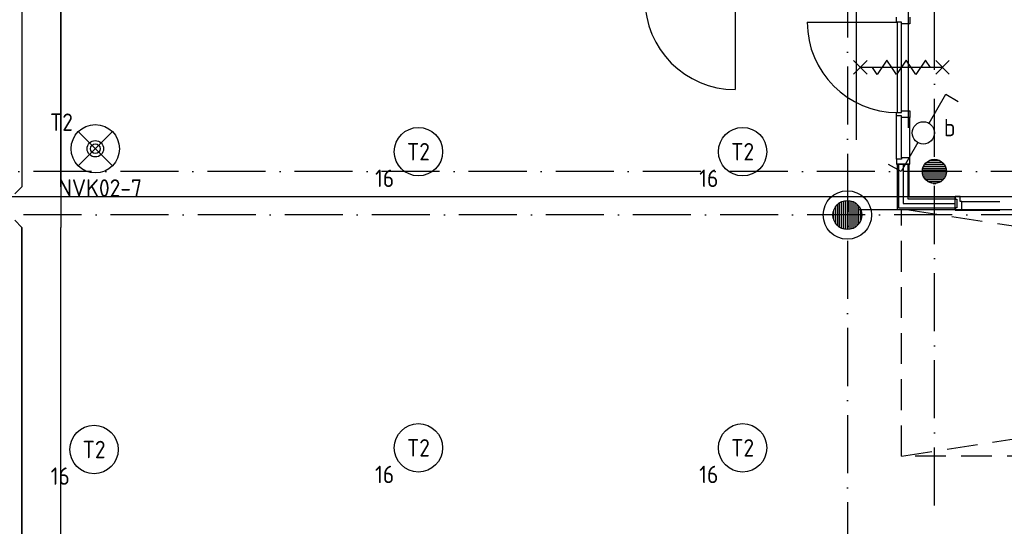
# Model space of a CAD drawing. Header units: millimetres. Extents: x 90707 to 259985, y -1262 to 84291.
# Tile 38 of 85: x 131388 to 141569, y 38393 to 43625. Entities that reach past the tile are written whole.
import ezdxf
from ezdxf.enums import TextEntityAlignment as Align

# ---------------------------------------------------------------- set-up
doc = ezdxf.new("R2010")
doc.units = ezdxf.units.MM
doc.header["$LTSCALE"] = 100
for name, pattern in [('B-SL0', [100000000.0, 0, -100000000.0]), ('DASHDOT', [9, 6, -1.5, 0, -1.5]), ('HIDDEN2', [4.7625, 3.175, -1.5875])]:
    doc.linetypes.add(name, pattern=pattern)
doc.layers.get('0').update_dxf_attribs({"linetype": 'CONTINUOUS'})
for name, color, linetype in [('AL$7----_STRAMIEN', 1, 'DASHDOT'), ('AL$8----_HULPKOLOM', 2, 'CONTINUOUS'), ('AL$8----_HULPLIJNEN', 2, 'CONTINUOUS'), ('AL22----_BINNENWAND', 7, 'CONTINUOUS'), ('AL28----_KONSTRUKTIE', 3, 'CONTINUOUS'), ('AL32----_BINNENKOZ', 7, 'CONTINUOUS'), ('AL32----_DRAAIRICHTING', 1, 'CONTINUOUS'), ('AL65----_BEVEILIGING', 7, 'CONTINUOUS'), ('ALL-----_REFLIJNEN', 8, 'CONTINUOUS'), ('ALXAA---_GEWBETON', 12, 'CONTINUOUS'), ('EB63101-_ATTRIB', 2, 'CONTINUOUS'), ('EB63102-_ATTRIB', 2, 'CONTINUOUS'), ('EB63501-_ATTRIB', 2, 'CONTINUOUS'), ('EL63101-_LICHT-ARM', 3, 'CONTINUOUS'), ('EL63102-_LICHT-SCH', 3, 'CONTINUOUS'), ('EL63501-_NOODVRL-ARM', 3, 'CONTINUOUS'), ('EL6441--_DATACOM', 3, 'CONTINUOUS'), ('KABELGOOT', 8, 'CONTINUOUS'), ('VOLGNUMMER', 7, 'CONTINUOUS')]:
    doc.layers.add(name, color=color, linetype=linetype)
doc.styles.add('1_8', font='ISO', dxfattribs={"height": 1.8})
doc.styles.add('2_0', font='iso', dxfattribs={"height": 200})
doc.styles.get("Standard").update_dxf_attribs({"font": 'iso.shx'})

# ---------------------------------------------------------------- blocks, each defined once
blk = doc.blocks.new('ES3G00')
blk.add_circle((0, 0), 2.5)
at = {"color": 6, "style": '1_8'}
for tag, flags, p in [('SCHAK', 8, (3.5, 2.75)), ('A_CODE', 8, (0, 0)), ('GROEP', 8, (-3.5, -2.75)), ('KAST', 9, (3.5, -2.75))]:
    blk.add_attdef(tag, text='', height=1.8, dxfattribs=dict(at, flags=flags)).set_placement(p, align=Align.MIDDLE)
blk = doc.blocks.new('ES3SW')
for points in [[(0.58, 1), (2.31, 4), (3.61, 3.25)], [(-0.58, -1), (-2.31, -4), (-3.61, -3.25)]]:
    blk.add_lwpolyline(points)
blk.add_circle((0, 0), 1.15)
at = {"style": '1_8'}
for tag, flags, p in [('SCHAK', 8, (3, 5.5)), ('KAST', 9, (-3, 0.5)), ('M_CODE', 9, (0, 0)), ('DOEL', 9, (-3, -2)), ('GROEP', 9, (-3, -4.5))]:
    blk.add_attdef(tag, text='', height=1.8, dxfattribs=dict(at, flags=flags)).set_placement(p, align=Align.MIDDLE_CENTER)
blk = doc.blocks.new('ES3G01')
at = {"color": 0}
for p, q in [((-1.77, 1.77), (1.77, -1.77)), ((1.77, 1.77), (-1.77, -1.77))]:
    blk.add_line(p, q, dxfattribs=at)
at = {"color": 6}
blk.add_lwpolyline([(1.77, -1.77), (1.75, -1.75)], dxfattribs=at)
blk.add_circle((0, 0), 2.5)
at = {"color": 0}
for radius in [0.85, 0.5]:
    blk.add_circle((0, 0), radius, dxfattribs=at)
at = {"color": 6, "style": '1_8'}
for tag, flags, p in [('A_CODE', 8, (-3.5, 2.75)), ('SCHAK', 8, (3.5, 2.75)), ('GROEP', 8, (-3.5, -2.75)), ('KAST', 9, (3.5, -2.75))]:
    blk.add_attdef(tag, text='', height=1.8, dxfattribs=dict(at, flags=flags)).set_placement(p, align=Align.MIDDLE)
blk = doc.blocks.new('EH100000')
at = {"linetype": 'ByBlock'}
for p, q in [((1, 0.5), (0, 0.5)), ((1, 0.5, 1), (0, 0.5, 1)), ((0, -0.5, 1), (1, -0.5, 1)), ((1, -0.5), (0, -0.5))]:
    blk.add_line(p, q, dxfattribs=at)
at = {"linetype": 'ByBlock', "invisible_edges": 15}
for points in [[(1, -0.5), (0, -0.5), (0, 0.5), (1, 0.5)], [(0, 0.5), (1, 0.5), (1, 0.5, 1), (0, 0.5, 1)], [(0, -0.5, 1), (1, -0.5, 1), (1, -0.5), (0, -0.5)]]:
    blk.add_3dface(points, dxfattribs=at)
at = {"linetype": 'ByBlock', "style": '2_0', "flags": 8}
blk.add_attdef('FUNCTIE', text='', height=0.5, dxfattribs=at).set_placement((0.5, 0), align=Align.MIDDLE)
at = {"linetype": 'ByBlock', "flags": 9}
blk.add_attdef('SCHOT', text='', height=0.5, dxfattribs=at).set_placement((0.5, 0), align=Align.MIDDLE)
blk = doc.blocks.new('KG3IFI')
at = {"linetype": 'B-SL0'}
for p, q in [((-210, 200), (-210, -200)), ((210, -200), (210, 200)), ((-135, -275), (135, -275))]:
    blk.add_line(p, q, dxfattribs=at)
at = {"linetype": 'ByBlock'}
for points in [[(-210, 200), (0, 200), (0, 200), (210, 200)], [(-135, -275), (-135, -275), (-210, -200), (-210, -200)], [(210, -200), (210, -200), (135, -275), (135, -275)]]:
    blk.add_lwpolyline(points, dxfattribs=at)
at = {"flags": 3}
blk.add_attdef('HULPSTUK', (0, 0), '', height=1, rotation=180, dxfattribs=at)
blk = doc.blocks.new('A$Cca306792')
at = {"layer": 'AL$7----_STRAMIEN', "color": 1}
for p, q in [((49728, 39870), (49728, 78662)), ((48828, 59705), (48828, 28151))]:
    blk.add_line(p, q, dxfattribs=at)
for points in [[(135522, 43320), (3452, 43320)], [(146222, 42870), (2867, 42870)]]:
    blk.add_lwpolyline(points, dxfattribs=at)
at = {"layer": 'AL$8----_HULPKOLOM', "color": 8}
blk.add_circle((48828, 42870), 250, dxfattribs=at)
at = {"layer": 'AL$8----_HULPLIJNEN', "color": 8}
for p, q in [((48918, 54615), (48918, 43648)), ((49461, 43770), (49461, 45349)), ((28917, 43060), (66118, 43060)), ((48945, 42928), (66983, 42928))]:
    blk.add_line(p, q, dxfattribs=at)
at = {"layer": 'AL22----_BINNENWAND', "color": 8}
for p, q in [((49468, 43395), (49343, 43395)), ((49343, 43395), (49343, 43053)), ((49468, 43053), (49468, 43395)), ((49343, 43053), (49343, 42928)), ((49943, 43053), (49468, 43053)), ((49943, 42928), (49943, 43053)), ((49343, 42928), (49943, 42928))]:
    blk.add_line(p, q, dxfattribs=at)
at = {"layer": 'AL22----_BINNENWAND', "color": 8, "linetype": 'Continuous'}
for p, q in [((49358, 43395), (49358, 42943)), ((49453, 43395), (49453, 43038)), ((49453, 43038), (49943, 43038)), ((49358, 42943), (49943, 42943))]:
    blk.add_line(p, q, dxfattribs=at)
at = {"layer": 'AL28----_KONSTRUKTIE', "color": 8}
for centre, radius in [((49728, 43320), 125), ((48828, 42870), 150)]:
    blk.add_circle(centre, radius, dxfattribs=at)
at = {"layer": 'AL32----_BINNENKOZ', "color": 8}
for p, q in [((49336, 44862), (49336, 44912)), ((49475, 44912), (49475, 44845)), ((49387, 44862), (49336, 44862)), ((49347, 43928), (49347, 44862)), ((49387, 43928), (49387, 44862)), ((49387, 44845), (49387, 44862)), ((49475, 44845), (49387, 44845)), ((49336, 43895), (49336, 43928)), ((49336, 43928), (49387, 43928)), ((49336, 43895), (49336, 43928)), ((49336, 43445), (49336, 43895)), ((49387, 43895), (49336, 43895)), ((49387, 43928), (49387, 43945)), ((49387, 43945), (49475, 43945)), ((49387, 43878), (49387, 43895)), ((49387, 43462), (49387, 43878)), ((49475, 43878), (49387, 43878)), ((49475, 43945), (49475, 43878)), ((49475, 43462), (49475, 43878)), ((49387, 43445), (49336, 43445)), ((49336, 43445), (49336, 43395)), ((49336, 43395), (49475, 43395)), ((49475, 43462), (49387, 43462)), ((49387, 43462), (49387, 43445)), ((49475, 43395), (49475, 43462)), ((49943, 43060), (49943, 43035)), ((49993, 43060), (49943, 43060)), ((49943, 43035), (49959, 43035)), ((49959, 43035), (49959, 42943)), ((49993, 43009), (49993, 43060)), ((49993, 43060), (50422, 43060)), ((50010, 43009), (49993, 43009)), ((50010, 42921), (50010, 43009)), ((50010, 43009), (50405, 43009)), ((49959, 42943), (49943, 42943)), ((49943, 42943), (49943, 42921)), ((49943, 42921), (50010, 42921)), ((50010, 42921), (50405, 42921))]:
    blk.add_line(p, q, dxfattribs=at)
at = {"layer": 'AL32----_BINNENKOZ', "color": 8, "linetype": 'HIDDEN2'}
for p, q in [((49388, 42928), (66038, 42928)), ((49388, 40379), (49388, 42928)), ((49388, 40379), (66038, 42928)), ((49438, 42928), (66038, 40379)), ((66038, 40379), (49388, 40379))]:
    blk.add_line(p, q, dxfattribs=at)
at = {"layer": 'AL32----_DRAAIRICHTING', "color": 8}
for p, q in [((47668, 45100), (47668, 44166)), ((48413, 44862), (49347, 44862))]:
    blk.add_line(p, q, dxfattribs=at)
for centre in [(47668, 45100), (49347, 44862)]:
    blk.add_arc(centre, 934, 180, 270, dxfattribs=at)
at = {"layer": 'AL65----_BEVEILIGING', "color": 8, "linetype": 'Continuous'}
for points in [[(49032, 44465), (48892, 44325)], [(49032, 44325), (48892, 44465)], [(49812, 44395), (48962, 44395)], [(49287, 44395), (49237, 44470), (49137, 44320), (49087, 44395)], [(49487, 44395), (49437, 44470), (49337, 44320), (49287, 44395)], [(49687, 44395), (49637, 44470), (49537, 44320), (49487, 44395)], [(49882, 44465), (49742, 44325)], [(49882, 44325), (49742, 44465)]]:
    blk.add_lwpolyline(points, dxfattribs=at)
at = {"layer": 'ALL-----_REFLIJNEN', "color": 8, "linetype": 'Continuous'}
for p, q in [((49406, 43395), (49406, 42990)), ((49406, 42990), (49943, 42990))]:
    blk.add_line(p, q, dxfattribs=at)
at = {"layer": 'ALXAA---_GEWBETON', "color": 8}
for p, q in [((49616, 43375), (49840, 43375)), ((49629, 43395), (49828, 43395)), ((49648, 43415), (49809, 43415)), ((49681, 43435), (49776, 43435)), ((49603, 43315), (49853, 43315)), ((49604, 43335), (49852, 43335)), ((49606, 43295), (49851, 43295)), ((49609, 43355), (49848, 43355)), ((49611, 43275), (49845, 43275)), ((49621, 43255), (49836, 43255)), ((49636, 43235), (49821, 43235)), ((49659, 43215), (49797, 43215)), ((49715, 43195), (49742, 43195)), ((48728, 42758), (48728, 42981)), ((48748, 42743), (48748, 42996)), ((48768, 42732), (48768, 43007)), ((48788, 42725), (48788, 43014)), ((48808, 42721), (48808, 43018)), ((48828, 42720), (48828, 43020)), ((48848, 42721), (48848, 43018)), ((48868, 42725), (48868, 43014)), ((48888, 42732), (48888, 43007)), ((48908, 42743), (48908, 42996)), ((48928, 42758), (48928, 42981)), ((48688, 42816), (48688, 42923)), ((48708, 42780), (48708, 42960)), ((48948, 42780), (48948, 42960)), ((48968, 42816), (48968, 42923))]:
    blk.add_line(p, q, dxfattribs=at)
at = {"layer": 'KABELGOOT', "yscale": 400, "zscale": 60}
for p, xscale, rotation in [((40494, 43162), 7157, 90), ((40494, 42742), 4850.999999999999, 270)]:
    blk.add_blockref('EH100000', p, dxfattribs=dict(at, xscale=xscale, rotation=rotation))
at = {"layer": 'KABELGOOT', "rotation": 270}
blk.add_blockref('KG3IFI', (40494, 42952), dxfattribs=at)
at = {"layer": 'VOLGNUMMER', "color": 252, "linetype": 'ByBlock'}
for tag, p in [('0.28', (16187, 74214)), ('0.16', (78893, 73105)), ('0.17', (62961, 72994)), ('0.29', (35887, 72529)), ('0.18', (53124, 64542)), ('0.701', (85482, 63517)), ('0.30', (29366, 63128)), ('0.32', (36092, 63166)), ('0.12', (90689, 63024)), ('0.29A', (33165, 62745)), ('0.30', (38191, 61494)), ('0.27', (17657, 61363)), ('0.19', (61479, 61433)), ('0.14', (89762, 60088)), ('0.33', (45869, 59450)), ('0.15', (73454, 57402)), ('0.25', (28058, 57013)), ('0.801', (112714, 57073)), ('0.18A', (61029, 56759)), ('0.26A', (36299, 54851)), ('0.20', (60895, 53506)), ('0.800', (90980, 50804)), ('0.25A', (73288, 48435)), ('0.300', (94483, 48257)), ('0.21', (58702, 48178)), ('0.24', (35041, 47783)), ('0.102', (87631, 47613)), ('0.203', (95795, 46197)), ('0.26', (18559, 46119)), ('0.802', (68387, 42721)), ('0.204', (95497, 42149)), ('0.07B', (66790, 38909)), ('0.702', (95327, 36513))]:
    blk.add_attdef(tag, text='', height=250, dxfattribs=at).set_placement(p, align=Align.MIDDLE_CENTER)
at = {"layer": 'VOLGNUMMER', "color": 8, "linetype": 'ByBlock'}
blk.add_attdef('0.600', text='', height=250, dxfattribs=at).set_placement((96800, 48300), align=Align.MIDDLE_CENTER)

msp = doc.modelspace()

# ---------------------------------------------------------------- block references
at = {"layer": 'EL63101-_LICHT-ARM'}
ref = msp.add_blockref('ES3G00', (135511, 42262), dxfattribs=dict(at, xscale=100, yscale=100, zscale=100))
ref.add_attrib('A_CODE', 'T2', dxfattribs={"layer": 'EB63101-_ATTRIB', "color": 1, "height": 180, "style": '1_8', "flags": 8}).set_placement((135511, 42262), align=Align.MIDDLE)
ref.add_attrib('GROEP', '16', dxfattribs={"layer": 'EB63101-_ATTRIB', "color": 1, "height": 180, "style": '1_8', "flags": 8}).set_placement((135161, 41987), align=Align.MIDDLE)
ref = msp.add_blockref('ES3G00', (138863, 42262), dxfattribs=dict(at, xscale=100, yscale=100, zscale=100))
ref.add_attrib('A_CODE', 'T2', dxfattribs={"layer": 'EB63101-_ATTRIB', "color": 1, "height": 180, "style": '1_8', "flags": 8}).set_placement((138863, 42262), align=Align.MIDDLE)
ref.add_attrib('GROEP', '16', dxfattribs={"layer": 'EB63101-_ATTRIB', "color": 1, "height": 180, "style": '1_8', "flags": 8}).set_placement((138513, 41987), align=Align.MIDDLE)
ref = msp.add_blockref('ES3G00', (132157, 39186, 3500), dxfattribs=dict(at, xscale=100, yscale=100, zscale=100))
ref.add_attrib('A_CODE', 'T2', dxfattribs={"layer": 'EB63101-_ATTRIB', "color": 1, "height": 180, "style": '1_8', "flags": 8}).set_placement((132157, 39186, 3500), align=Align.MIDDLE)
ref.add_attrib('GROEP', '16', dxfattribs={"layer": 'EB63101-_ATTRIB', "color": 1, "height": 180, "style": '1_8', "flags": 8}).set_placement((131807, 38911, 3500), align=Align.MIDDLE)
ref = msp.add_blockref('ES3G00', (135511, 39203), dxfattribs=dict(at, xscale=100, yscale=100, zscale=100))
ref.add_attrib('A_CODE', 'T2', dxfattribs={"layer": 'EB63101-_ATTRIB', "color": 1, "height": 180, "style": '1_8', "flags": 8}).set_placement((135511, 39203), align=Align.MIDDLE)
ref.add_attrib('GROEP', '16', dxfattribs={"layer": 'EB63101-_ATTRIB', "color": 1, "height": 180, "style": '1_8', "flags": 8}).set_placement((135161, 38928), align=Align.MIDDLE)
ref = msp.add_blockref('ES3G00', (138863, 39203), dxfattribs=dict(at, xscale=100, yscale=100, zscale=100))
ref.add_attrib('A_CODE', 'T2', dxfattribs={"layer": 'EB63101-_ATTRIB', "color": 1, "height": 180, "style": '1_8', "flags": 8}).set_placement((138863, 39203), align=Align.MIDDLE)
ref.add_attrib('GROEP', '16', dxfattribs={"layer": 'EB63101-_ATTRIB', "color": 1, "height": 180, "style": '1_8', "flags": 8}).set_placement((138513, 38928), align=Align.MIDDLE)
at = {"layer": 'EL63102-_LICHT-SCH'}
ref = msp.add_blockref('ES3SW', (140732, 42456, 1050), dxfattribs=dict(at, xscale=100, yscale=100, zscale=100))
ref.add_attrib('SCHAK', 'b', dxfattribs={"layer": 'EB63102-_ATTRIB', "color": 1, "height": 180, "style": '1_8', "flags": 8}).set_placement((141003, 42511, 1050), align=Align.MIDDLE_CENTER)
at = {"layer": 'EL63501-_NOODVRL-ARM'}
ref = msp.add_blockref('ES3G01', (132170, 42292), dxfattribs=dict(at, xscale=100, yscale=100, zscale=100))
ref.add_attrib('A_CODE', 'T2', dxfattribs={"layer": 'EB63501-_ATTRIB', "color": 1, "height": 180, "style": '1_8', "flags": 8}).set_placement((131820, 42567), align=Align.MIDDLE)
ref.add_attrib('GROEP', 'NVK02-7', dxfattribs={"layer": 'EB63501-_ATTRIB', "color": 1, "height": 180, "style": '1_8', "flags": 8}).set_placement((132221, 41887), align=Align.MIDDLE)
at = {"layer": 'EL6441--_DATACOM'}
msp.add_blockref('A$Cca306792', (91118, -1262), dxfattribs=at)

doc.saveas('drawing.dxf')
